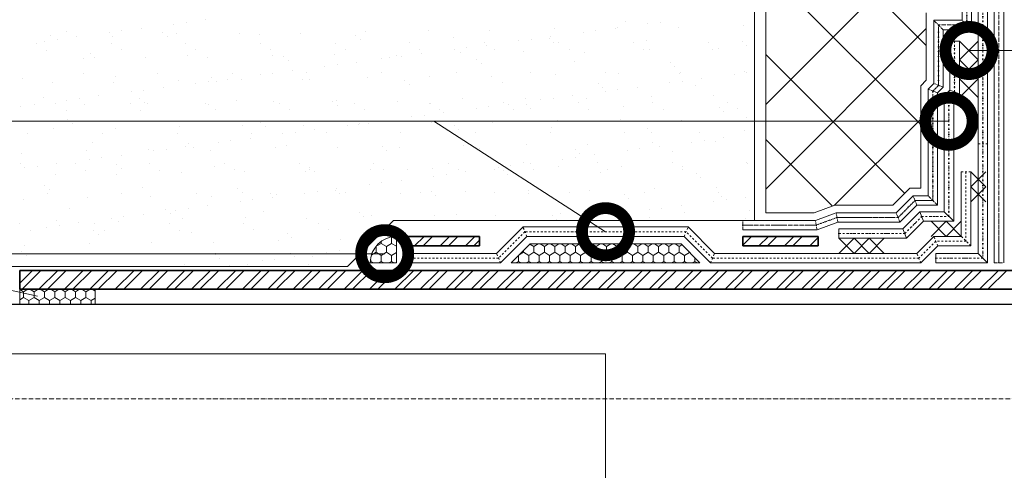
# Model space of a CAD drawing. Header units: millimetres. Extents: x 0 to 21000, y 0 to 14850.
# Tile 7 of 56: x 2638 to 5247, y 3337 to 4530. Entities that reach past the tile are written whole.
import ezdxf

# ---------------------------------------------------------------- set-up
doc = ezdxf.new("R2010")
doc.units = ezdxf.units.MM
for name, pattern in [('ACAD_ISO10W100', [18, 12, -3, 0, -3]), ('пунктирнаяX2', [12.7, 0, -12.7]), ('Штрих-пунктирная', [20, 7.5, -2, 1, -2, 7.5]), ('штриховая 50', [1, 0.5, -0.5])]:
    doc.linetypes.add(name, pattern=pattern)
doc.layers.add('TN-АННОТАЦИИ', color=7, linetype='Continuous', lineweight=20, true_color=0x000000)
doc.layers.add('Штрих Пена Монтажная', color=7, linetype='Continuous', lineweight=15, true_color=0xff7c1c)
for name, color, linetype, lineweight in [('TN-Геотекстиль иглопробивной', 252, 'Штрих-пунктирная', 9), ('TN-ГИДРОИЗОЛЯЦИЯ БИТУМАЯ нижняя', 173, 'Continuous', 9), ('TN-ГИДРОИЗОЛЯЦИЯ УСИЛЕНИЕ', 1, 'Continuous', 9), ('TN-МЕТАЛЛ КОНСТРУКЦИИ', 162, 'Continuous', 35)]:
    doc.layers.add(name, color=color, linetype=linetype, lineweight=lineweight)

msp = doc.modelspace()

# ---------------------------------------------------------------- linework, layer by layer
at = {"color": 7, "lineweight": 15}
for p, q in [((4585.2, 3998.9), (4585.2, 6148.6)), ((3506.3, 3876.4), (3628.8, 3998.9)), ((3628.8, 3998.9), (4585.2, 3998.9)), ((2608.1, 3876.4), (3506.3, 3876.4))]:
    msp.add_line(p, q, dxfattribs=at)
at = {"color": 7, "lineweight": 20}
for p, q in [((4615.2, 4018.9), (4615.2, 6148.6)), ((5040.2, 4548.9), (5040.2, 4369.9)), ((5040.2, 4369.9), (5025.2, 4354.9)), ((5025.2, 4354.9), (5025.2, 4083.9)), ((4996.7, 4083.9), (4951.7, 4038.9)), ((5025.2, 4083.9), (4996.7, 4083.9)), ((4742.8, 4018.9), (4615.2, 4018.9)), ((4797.8, 4038.9), (4742.8, 4018.9)), ((4951.7, 4038.9), (4797.8, 4038.9))]:
    msp.add_line(p, q, dxfattribs=at)
at = {"color": 7, "linetype": 'Continuous', "lineweight": 9, "transparency": 33554559}
for p, q in [((5040.2, 4461.9), (4615.2, 4886.9)), ((4615.2, 4306.2), (5115.2, 4806.2)), ((5025.2, 4252.4), (4615.2, 4662.4)), ((4615.2, 4081.7), (5040.2, 4506.7)), ((4983, 4070.1), (4615.2, 4437.9)), ((4796.3, 4038.3), (5025.2, 4267.2)), ((4791.9, 4036.7), (4615.2, 4213.4))]:
    msp.add_line(p, q, dxfattribs=at)
at = {"color": 7, "linetype": 'Continuous', "lineweight": 9, "transparency": 33554687}
for p, q in [((3046.5, 4518.9), (3046.5, 4518.9)), ((3079.6, 4523.2), (3079.6, 4523.2)), ((3131.2, 4530), (3131.2, 4530)), ((4243.1, 4526.5), (4243.1, 4526.5)), ((4301.6, 4519.7), (4301.6, 4519.7)), ((4334.6, 4524), (4334.6, 4524)), ((4554.9, 4515.4), (4554.9, 4515.4)), ((2720.4, 4487.4), (2720.4, 4487.4)), ((2762.5, 4499.2), (2762.5, 4499.2)), ((2875.6, 4496.4), (2875.6, 4496.4)), ((2908.7, 4500.7), (2908.7, 4500.7)), ((2960.3, 4507.5), (2960.3, 4507.5)), ((3016.6, 4497.1), (3016.6, 4497.1)), ((3054.4, 4492.8), (3054.4, 4492.8)), ((3220.6, 4494.9), (3220.6, 4494.9)), ((3274.5, 4491.5), (3274.5, 4491.5)), ((3383, 4494.2), (3383, 4494.2)), ((3528.6, 4489.3), (3528.6, 4489.3)), ((3554.6, 4500.3), (3554.6, 4500.3)), ((3720.8, 4502.5), (3720.8, 4502.5)), ((3883.2, 4501.7), (3883.2, 4501.7)), ((4054.7, 4507.9), (4054.7, 4507.9)), ((4130.7, 4497.2), (4130.7, 4497.2)), ((4163.7, 4501.5), (4163.7, 4501.5)), ((4215.3, 4508.3), (4215.3, 4508.3)), ((4220.9, 4510), (4220.9, 4510)), ((4383.4, 4509.2), (4383.4, 4509.2)), ((2682.6, 4466.9), (2682.6, 4466.9)), ((2704.7, 4473.9), (2704.7, 4473.9)), ((2737.7, 4478.2), (2737.7, 4478.2)), ((2789.4, 4485), (2789.4, 4485)), ((2880.3, 4467.2), (2880.3, 4467.2)), ((2882.9, 4486.6), (2882.9, 4486.6)), ((3028.3, 4486.3), (3028.3, 4486.3)), ((3078.1, 4467.6), (3078.1, 4467.6)), ((3275.8, 4468), (3275.8, 4468)), ((3473.6, 4468.3), (3473.6, 4468.3)), ((3540.3, 4478.5), (3540.3, 4478.5)), ((3671.3, 4468.7), (3671.3, 4468.7)), ((3786.4, 4483.7), (3786.4, 4483.7)), ((3869.1, 4469), (3869.1, 4469)), ((3873.5, 4463.3), (3873.5, 4463.3)), ((3959.7, 4474.7), (3959.7, 4474.7)), ((3992.8, 4479), (3992.8, 4479)), ((4040.5, 4481.5), (4040.5, 4481.5)), ((4044.4, 4485.8), (4044.4, 4485.8)), ((4052.2, 4470.7), (4052.2, 4470.7)), ((4066.8, 4469.4), (4066.8, 4469.4)), ((4264.6, 4469.8), (4264.6, 4469.8)), ((4298.3, 4475.9), (4298.3, 4475.9)), ((4462.3, 4470.1), (4462.3, 4470.1)), ((4552.4, 4473.7), (4552.4, 4473.7)), ((4564.1, 4462.9), (4564.1, 4462.9)), ((2709.4, 4449.8), (2709.4, 4449.8)), ((2825.7, 4441.3), (2825.7, 4441.3)), ((2907.1, 4450.2), (2907.1, 4450.2)), ((3083.6, 4435.7), (3083.6, 4435.7)), ((3104.9, 4450.5), (3104.9, 4450.5)), ((3302.6, 4450.9), (3302.6, 4450.9)), ((3306.5, 4435.4), (3306.5, 4435.4)), ((3472.7, 4437.5), (3472.7, 4437.5)), ((3500.4, 4451.3), (3500.4, 4451.3)), ((3635.1, 4436.7), (3635.1, 4436.7)), ((3698.1, 4451.6), (3698.1, 4451.6)), ((3702.5, 4440.8), (3702.5, 4440.8)), ((3788.8, 4452.2), (3788.8, 4452.2)), ((3806.6, 4442.9), (3806.6, 4442.9)), ((3821.8, 4456.5), (3821.8, 4456.5)), ((3895.9, 4452), (3895.9, 4452)), ((3972.9, 4445), (3972.9, 4445)), ((4093.6, 4452.3), (4093.6, 4452.3)), ((4135.3, 4444.3), (4135.3, 4444.3)), ((4291.4, 4452.7), (4291.4, 4452.7)), ((4306.8, 4450.4), (4306.8, 4450.4)), ((4473, 4452.6), (4473, 4452.6)), ((4489.1, 4453.1), (4489.1, 4453.1)), ((2806.3, 4427.9), (2806.3, 4427.9)), ((2837.5, 4430.6), (2837.5, 4430.6)), ((2972.5, 4430), (2972.5, 4430)), ((3135, 4429.2), (3135, 4429.2)), ((3337.7, 4433.5), (3337.7, 4433.5)), ((3349.4, 4422.8), (3349.4, 4422.8)), ((3480, 4411.5), (3480, 4411.5)), ((3531.6, 4418.3), (3531.6, 4418.3)), ((3595.5, 4427.9), (3595.5, 4427.9)), ((3617.9, 4429.7), (3617.9, 4429.7)), ((3650.9, 4434), (3650.9, 4434)), ((3849.6, 4425.7), (3849.6, 4425.7)), ((3861.3, 4415), (3861.3, 4415)), ((4107.4, 4420.1), (4107.4, 4420.1)), ((4361.5, 4417.9), (4361.5, 4417.9)), ((2805.8, 4388.4), (2805.8, 4388.4)), ((3003.5, 4388.8), (3003.5, 4388.8)), ((3201.3, 4389.1), (3201.3, 4389.1)), ((3276, 4384.7), (3276, 4384.7)), ((3309.1, 4389), (3309.1, 4389)), ((3360.7, 4395.8), (3360.7, 4395.8)), ((3399, 4389.5), (3399, 4389.5)), ((3446.9, 4407.2), (3446.9, 4407.2)), ((3596.8, 4389.8), (3596.8, 4389.8)), ((3794.5, 4390.2), (3794.5, 4390.2)), ((3992.3, 4390.6), (3992.3, 4390.6)), ((4058.7, 4385.5), (4058.7, 4385.5)), ((4190, 4390.9), (4190, 4390.9)), ((4224.9, 4387.6), (4224.9, 4387.6)), ((4373.2, 4407.2), (4373.2, 4407.2)), ((4387.4, 4386.8), (4387.4, 4386.8)), ((4387.8, 4391.3), (4387.8, 4391.3)), ((4531.1, 4385.5), (4531.1, 4385.5)), ((4558.9, 4393), (4558.9, 4393)), ((4564.1, 4389.8), (4564.1, 4389.8)), ((2646.6, 4374.9), (2646.6, 4374.9)), ((2724.4, 4365.1), (2724.4, 4365.1)), ((2886.9, 4364.3), (2886.9, 4364.3)), ((2892.7, 4380), (2892.7, 4380)), ((3058.4, 4370.5), (3058.4, 4370.5)), ((3105.1, 4362.2), (3105.1, 4362.2)), ((3138.1, 4366.5), (3138.1, 4366.5)), ((3146.8, 4377.8), (3146.8, 4377.8)), ((3158.5, 4367.1), (3158.5, 4367.1)), ((3189.8, 4373.3), (3189.8, 4373.3)), ((3224.6, 4372.6), (3224.6, 4372.6)), ((3387, 4371.8), (3387, 4371.8)), ((3404.6, 4372.2), (3404.6, 4372.2)), ((3558.6, 4378), (3558.6, 4378)), ((3658.7, 4370), (3658.7, 4370)), ((3670.4, 4359.3), (3670.4, 4359.3)), ((3724.8, 4380.1), (3724.8, 4380.1)), ((3887.2, 4379.3), (3887.2, 4379.3)), ((3916.6, 4364.4), (3916.6, 4364.4)), ((4170.6, 4362.2), (4170.6, 4362.2)), ((4360.1, 4363), (4360.1, 4363)), ((4393.2, 4367.3), (4393.2, 4367.3)), ((4444.8, 4374.1), (4444.8, 4374.1)), ((2934.2, 4339.7), (2934.2, 4339.7)), ((2967.2, 4344), (2967.2, 4344)), ((3018.8, 4350.8), (3018.8, 4350.8)), ((4182.4, 4351.5), (4182.4, 4351.5)), ((4189.2, 4340.5), (4189.2, 4340.5)), ((4222.3, 4344.8), (4222.3, 4344.8)), ((4273.9, 4351.6), (4273.9, 4351.6)), ((4428.5, 4356.6), (4428.5, 4356.6)), ((2677, 4305.8), (2677, 4305.8)), ((2701.8, 4324.3), (2701.8, 4324.3)), ((2733.9, 4307.9), (2733.9, 4307.9)), ((2763.2, 4317.2), (2763.2, 4317.2)), ((2796.3, 4321.5), (2796.3, 4321.5)), ((2810.3, 4305.5), (2810.3, 4305.5)), ((2847.9, 4328.3), (2847.9, 4328.3)), ((2931.6, 4308.2), (2931.6, 4308.2)), ((2955.9, 4322.1), (2955.9, 4322.1)), ((2967.6, 4311.3), (2967.6, 4311.3)), ((2976.5, 4307.7), (2976.5, 4307.7)), ((3129.4, 4308.6), (3129.4, 4308.6)), ((3139, 4306.9), (3139, 4306.9)), ((3213.7, 4316.5), (3213.7, 4316.5)), ((3310.5, 4313.1), (3310.5, 4313.1)), ((3327.1, 4308.9), (3327.1, 4308.9)), ((3467.8, 4314.3), (3467.8, 4314.3)), ((3476.7, 4315.2), (3476.7, 4315.2)), ((3524.9, 4309.3), (3524.9, 4309.3)), ((3639.1, 4314.4), (3639.1, 4314.4)), ((3722.6, 4309.7), (3722.6, 4309.7)), ((3725.7, 4308.7), (3725.7, 4308.7)), ((3810.6, 4320.6), (3810.6, 4320.6)), ((3920.4, 4310), (3920.4, 4310)), ((3932, 4306.6), (3932, 4306.6)), ((3976.9, 4322.7), (3976.9, 4322.7)), ((3979.8, 4306.5), (3979.8, 4306.5)), ((4018.3, 4318), (4018.3, 4318)), ((4051.3, 4322.3), (4051.3, 4322.3)), ((4102.9, 4329.1), (4102.9, 4329.1)), ((4118.1, 4310.4), (4118.1, 4310.4)), ((4139.3, 4321.9), (4139.3, 4321.9)), ((4310.8, 4328.1), (4310.8, 4328.1)), ((4315.9, 4310.7), (4315.9, 4310.7)), ((4477, 4330.2), (4477, 4330.2)), ((4513.6, 4311.1), (4513.6, 4311.1)), ((2638.8, 4299.4), (2638.8, 4299.4)), ((2760.7, 4290.8), (2760.7, 4290.8)), ((2958.4, 4291.2), (2958.4, 4291.2)), ((3156.2, 4291.5), (3156.2, 4291.5)), ((3353.9, 4291.9), (3353.9, 4291.9)), ((3479.5, 4303.5), (3479.5, 4303.5)), ((3551.7, 4292.2), (3551.7, 4292.2)), ((3749.4, 4292.6), (3749.4, 4292.6)), ((3761.1, 4284.1), (3761.1, 4284.1)), ((3847.3, 4295.5), (3847.3, 4295.5)), ((3880.4, 4299.8), (3880.4, 4299.8)), ((3947.1, 4293), (3947.1, 4293)), ((3991.5, 4295.8), (3991.5, 4295.8)), ((4144.9, 4293.3), (4144.9, 4293.3)), ((4237.6, 4300.9), (4237.6, 4300.9)), ((4342.6, 4293.7), (4342.6, 4293.7)), ((4491.7, 4298.7), (4491.7, 4298.7)), ((4503.4, 4288), (4503.4, 4288)), ((4540.4, 4294), (4540.4, 4294)), ((2765, 4266.3), (2765, 4266.3)), ((2776.7, 4255.6), (2776.7, 4255.6)), ((3022.8, 4260.7), (3022.8, 4260.7)), ((3276.9, 4258.5), (3276.9, 4258.5)), ((3534.8, 4252.9), (3534.8, 4252.9)), ((3538.5, 4254.8), (3538.5, 4254.8)), ((3562.6, 4255.6), (3562.6, 4255.6)), ((3590.2, 4261.6), (3590.2, 4261.6)), ((3676.4, 4273), (3676.4, 4273)), ((3709.5, 4277.3), (3709.5, 4277.3)), ((3728.8, 4257.8), (3728.8, 4257.8)), ((3891.2, 4257), (3891.2, 4257)), ((4062.7, 4263.2), (4062.7, 4263.2)), ((4228.9, 4265.3), (4228.9, 4265.3)), ((4391.4, 4264.5), (4391.4, 4264.5)), ((4562.9, 4270.7), (4562.9, 4270.7)), ((2659.3, 4229), (2659.3, 4229)), ((2728.4, 4242.7), (2728.4, 4242.7)), ((2857.1, 4229.4), (2857.1, 4229.4)), ((2890.9, 4241.9), (2890.9, 4241.9)), ((3054.8, 4229.8), (3054.8, 4229.8)), ((3062.4, 4248.1), (3062.4, 4248.1)), ((3228.6, 4250.2), (3228.6, 4250.2)), ((3252.6, 4230.1), (3252.6, 4230.1)), ((3288.6, 4247.8), (3288.6, 4247.8)), ((3334.6, 4228), (3334.6, 4228)), ((3367.6, 4232.3), (3367.6, 4232.3)), ((3391, 4249.5), (3391, 4249.5)), ((3419.2, 4239.1), (3419.2, 4239.1)), ((3450.3, 4230.5), (3450.3, 4230.5)), ((3505.5, 4250.5), (3505.5, 4250.5)), ((3648.1, 4230.8), (3648.1, 4230.8)), ((3788.9, 4250.7), (3788.9, 4250.7)), ((3800.6, 4240), (3800.6, 4240)), ((3845.8, 4231.2), (3845.8, 4231.2)), ((4043.5, 4231.6), (4043.5, 4231.6)), ((4046.7, 4245.1), (4046.7, 4245.1)), ((4241.3, 4231.9), (4241.3, 4231.9)), ((4300.8, 4242.9), (4300.8, 4242.9)), ((4312.5, 4232.2), (4312.5, 4232.2)), ((4439, 4232.3), (4439, 4232.3)), ((4558.6, 4237.3), (4558.6, 4237.3)), ((2832, 4205), (2832, 4205)), ((3086.1, 4202.8), (3086.1, 4202.8)), ((3163.6, 4205.5), (3163.6, 4205.5)), ((3196.7, 4209.8), (3196.7, 4209.8)), ((3248.3, 4216.6), (3248.3, 4216.6)), ((3980.9, 4200.3), (3980.9, 4200.3)), ((4314.8, 4205.7), (4314.8, 4205.7)), ((4418.7, 4206.3), (4418.7, 4206.3)), ((4451.7, 4210.6), (4451.7, 4210.6)), ((4481, 4207.9), (4481, 4207.9)), ((4503.4, 4217.4), (4503.4, 4217.4)), ((2642.8, 4177), (2642.8, 4177)), ((2814.3, 4183.2), (2814.3, 4183.2)), ((2980.5, 4185.3), (2980.5, 4185.3)), ((2992.7, 4183), (2992.7, 4183)), ((3025.8, 4187.3), (3025.8, 4187.3)), ((3077.4, 4194.1), (3077.4, 4194.1)), ((3097.8, 4192.1), (3097.8, 4192.1)), ((3143, 4184.5), (3143, 4184.5)), ((3314.5, 4190.7), (3314.5, 4190.7)), ((3343.9, 4197.2), (3343.9, 4197.2)), ((3480.7, 4192.8), (3480.7, 4192.8)), ((3598, 4195), (3598, 4195)), ((3609.7, 4184.3), (3609.7, 4184.3)), ((3643.1, 4192), (3643.1, 4192)), ((3814.6, 4198.2), (3814.6, 4198.2)), ((3855.8, 4189.4), (3855.8, 4189.4)), ((4109.9, 4187.2), (4109.9, 4187.2)), ((4121.6, 4176.5), (4121.6, 4176.5)), ((4143.3, 4199.6), (4143.3, 4199.6)), ((4247.7, 4183.8), (4247.7, 4183.8)), ((4280.8, 4188.1), (4280.8, 4188.1)), ((4332.4, 4194.9), (4332.4, 4194.9)), ((4367.7, 4181.6), (4367.7, 4181.6)), ((2641.1, 4149.3), (2641.1, 4149.3)), ((2735.5, 4149.1), (2735.5, 4149.1)), ((2785.2, 4148.9), (2785.2, 4148.9)), ((2821.8, 4160.4), (2821.8, 4160.4)), ((2854.8, 4164.8), (2854.8, 4164.8)), ((2906.5, 4171.6), (2906.5, 4171.6)), ((2982.9, 4149.2), (2982.9, 4149.2)), ((3180.7, 4149.6), (3180.7, 4149.6)), ((3378.4, 4149.9), (3378.4, 4149.9)), ((3576.2, 4150.3), (3576.2, 4150.3)), ((3773.9, 4150.7), (3773.9, 4150.7)), ((3971.7, 4151), (3971.7, 4151)), ((3990.6, 4149.9), (3990.6, 4149.9)), ((4076.8, 4161.3), (4076.8, 4161.3)), ((4109.9, 4165.6), (4109.9, 4165.6)), ((4161.5, 4172.4), (4161.5, 4172.4)), ((4169.4, 4151.4), (4169.4, 4151.4)), ((4367.2, 4151.7), (4367.2, 4151.7)), ((4564.9, 4152.1), (4564.9, 4152.1)), ((4566.9, 4148.3), (4566.9, 4148.3)), ((2650.9, 4137.9), (2650.9, 4137.9)), ((2683.9, 4142.3), (2683.9, 4142.3)), ((2811.9, 4131.8), (2811.9, 4131.8)), ((2895.2, 4147.1), (2895.2, 4147.1)), ((2906.9, 4136.4), (2906.9, 4136.4)), ((3009.7, 4132.2), (3009.7, 4132.2)), ((3066.4, 4125.8), (3066.4, 4125.8)), ((3153, 4141.5), (3153, 4141.5)), ((3207.4, 4132.5), (3207.4, 4132.5)), ((3232.6, 4127.9), (3232.6, 4127.9)), ((3395, 4127.1), (3395, 4127.1)), ((3405.2, 4132.9), (3405.2, 4132.9)), ((3407.1, 4139.3), (3407.1, 4139.3)), ((3418.8, 4128.6), (3418.8, 4128.6)), ((3566.6, 4133.3), (3566.6, 4133.3)), ((3602.9, 4133.2), (3602.9, 4133.2)), ((3664.9, 4133.7), (3664.9, 4133.7)), ((3732.8, 4135.4), (3732.8, 4135.4)), ((3800.7, 4133.6), (3800.7, 4133.6)), ((3819.6, 4127.4), (3819.6, 4127.4)), ((3895.2, 4134.6), (3895.2, 4134.6)), ((3905.9, 4138.8), (3905.9, 4138.8)), ((3919, 4131.5), (3919, 4131.5)), ((3938.9, 4143.1), (3938.9, 4143.1)), ((3998.4, 4134), (3998.4, 4134)), ((4066.7, 4140.8), (4066.7, 4140.8)), ((4176.9, 4125.9), (4176.9, 4125.9)), ((4196.2, 4134.3), (4196.2, 4134.3)), ((4232.9, 4142.9), (4232.9, 4142.9)), ((4393.9, 4134.7), (4393.9, 4134.7)), ((4395.4, 4142.1), (4395.4, 4142.1)), ((4431, 4123.7), (4431, 4123.7)), ((2732.4, 4120.4), (2732.4, 4120.4)), ((2894.9, 4119.6), (2894.9, 4119.6)), ((3597.1, 4098.1), (3597.1, 4098.1)), ((3648.7, 4104.9), (3648.7, 4104.9)), ((3735, 4116.3), (3735, 4116.3)), ((3768, 4120.6), (3768, 4120.6)), ((3930.7, 4120.8), (3930.7, 4120.8)), ((4442.7, 4113), (4442.7, 4113)), ((2704.3, 4091.3), (2704.3, 4091.3)), ((2710.6, 4070), (2710.6, 4070)), ((2716, 4080.6), (2716, 4080.6)), ((2908.3, 4070.4), (2908.3, 4070.4)), ((2962.1, 4085.7), (2962.1, 4085.7)), ((3106.1, 4070.7), (3106.1, 4070.7)), ((3216.2, 4083.5), (3216.2, 4083.5)), ((3227.9, 4072.8), (3227.9, 4072.8)), ((3303.8, 4071.1), (3303.8, 4071.1)), ((3393.1, 4071.3), (3393.1, 4071.3)), ((3426.2, 4075.6), (3426.2, 4075.6)), ((3474, 4077.9), (3474, 4077.9)), ((3477.8, 4082.4), (3477.8, 4082.4)), ((3484.7, 4070.5), (3484.7, 4070.5)), ((3501.6, 4071.5), (3501.6, 4071.5)), ((3564, 4093.8), (3564, 4093.8)), ((3699.3, 4071.8), (3699.3, 4071.8)), ((3728.1, 4075.7), (3728.1, 4075.7)), ((3818.6, 4075.9), (3818.6, 4075.9)), ((3897.1, 4072.2), (3897.1, 4072.2)), ((3984.9, 4078), (3984.9, 4078)), ((3986, 4070.1), (3986, 4070.1)), ((4094.8, 4072.5), (4094.8, 4072.5)), ((4147.3, 4077.2), (4147.3, 4077.2)), ((4292.6, 4072.9), (4292.6, 4072.9)), ((4318.8, 4083.4), (4318.8, 4083.4)), ((4485, 4085.5), (4485, 4085.5)), ((4490.3, 4073.3), (4490.3, 4073.3)), ((2646.8, 4054.6), (2646.8, 4054.6)), ((2818.3, 4060.8), (2818.3, 4060.8)), ((2984.5, 4062.9), (2984.5, 4062.9)), ((3147, 4062.2), (3147, 4062.2)), ((3222.2, 4048.8), (3222.2, 4048.8)), ((3255.2, 4053.1), (3255.2, 4053.1)), ((3306.9, 4059.9), (3306.9, 4059.9)), ((3318.5, 4068.3), (3318.5, 4068.3)), ((3647.1, 4069.7), (3647.1, 4069.7)), ((3739.8, 4065), (3739.8, 4065)), ((4240.1, 4068), (4240.1, 4068)), ((4251.8, 4057.2), (4251.8, 4057.2)), ((4477.2, 4049.6), (4477.2, 4049.6)), ((4497.9, 4062.3), (4497.9, 4062.3)), ((4510.3, 4053.9), (4510.3, 4053.9)), ((4561.9, 4060.7), (4561.9, 4060.7)), ((2771.2, 4030), (2771.2, 4030)), ((3025.3, 4027.8), (3025.3, 4027.8)), ((3051.3, 4026.2), (3051.3, 4026.2)), ((3084.3, 4030.6), (3084.3, 4030.6)), ((3135.9, 4037.4), (3135.9, 4037.4)), ((3283.2, 4022.2), (3283.2, 4022.2)), ((3537.2, 4020), (3537.2, 4020)), ((4070.7, 4018.4), (4070.7, 4018.4)), ((4236.9, 4020.6), (4236.9, 4020.6)), ((4306.3, 4027.1), (4306.3, 4027.1)), ((4339.3, 4031.4), (4339.3, 4031.4)), ((4391, 4038.2), (4391, 4038.2)), ((4399.4, 4019.8), (4399.4, 4019.8)), ((4570.9, 4026), (4570.9, 4026)), ((2736.4, 3998), (2736.4, 3998)), ((2794.1, 3992.4), (2794.1, 3992.4)), ((2880.3, 4003.7), (2880.3, 4003.7)), ((2898.9, 3997.2), (2898.9, 3997.2)), ((2913.4, 4008.1), (2913.4, 4008.1)), ((2965, 4014.9), (2965, 4014.9)), ((3037, 4017.1), (3037, 4017.1)), ((3070.4, 4003.4), (3070.4, 4003.4)), ((3236.6, 4005.5), (3236.6, 4005.5)), ((3399, 4004.7), (3399, 4004.7)), ((3548.9, 4009.3), (3548.9, 4009.3)), ((3570.6, 4010.9), (3570.6, 4010.9)), ((3736.8, 4013), (3736.8, 4013)), ((3795.1, 4014.4), (3795.1, 4014.4)), ((3899.2, 4012.3), (3899.2, 4012.3)), ((4049.2, 4012.2), (4049.2, 4012.2)), ((4060.9, 4001.5), (4060.9, 4001.5)), ((4135.4, 4004.6), (4135.4, 4004.6)), ((4168.4, 4008.9), (4168.4, 4008.9)), ((4220, 4015.7), (4220, 4015.7)), ((4307, 4006.6), (4307, 4006.6)), ((4561.1, 4004.4), (4561.1, 4004.4)), ((2638.7, 3989.5), (2638.7, 3989.5)), ((2665.5, 3972.4), (2665.5, 3972.4)), ((2709.4, 3981.2), (2709.4, 3981.2)), ((2742.4, 3985.6), (2742.4, 3985.6)), ((2834.4, 3972.1), (2834.4, 3972.1)), ((2836.5, 3989.8), (2836.5, 3989.8)), ((2863.2, 3972.8), (2863.2, 3972.8)), ((3034.2, 3990.2), (3034.2, 3990.2)), ((3061, 3973.1), (3061, 3973.1)), ((3092.3, 3966.5), (3092.3, 3966.5)), ((3231.9, 3990.6), (3231.9, 3990.6)), ((3258.7, 3973.5), (3258.7, 3973.5)), ((3429.7, 3990.9), (3429.7, 3990.9)), ((3456.5, 3973.9), (3456.5, 3973.9)), ((2846.1, 3961.4), (2846.1, 3961.4)), ((2988.5, 3940.6), (2988.5, 3940.6)), ((3151, 3939.8), (3151, 3939.8)), ((3322.5, 3946), (3322.5, 3946)), ((3346.4, 3964.3), (3346.4, 3964.3)), ((3358.1, 3953.6), (3358.1, 3953.6)), ((3488.7, 3948.1), (3488.7, 3948.1)), ((2643.5, 3916.4), (2643.5, 3916.4)), ((2650.8, 3932.3), (2650.8, 3932.3)), ((2822.3, 3938.5), (2822.3, 3938.5)), ((3451.7, 3914.6), (3451.7, 3914.6)), ((3484.7, 3918.9), (3484.7, 3918.9)), ((3536.3, 3925.7), (3536.3, 3925.7)), ((2655.2, 3905.6), (2655.2, 3905.6)), ((2761.9, 3911), (2761.9, 3911)), ((2901.4, 3910.7), (2901.4, 3910.7)), ((2959.6, 3911.4), (2959.6, 3911.4)), ((3155.5, 3908.6), (3155.5, 3908.6)), ((3157.4, 3911.7), (3157.4, 3911.7)), ((3167.2, 3897.8), (3167.2, 3897.8)), ((3280.7, 3892), (3280.7, 3892)), ((3313.8, 3896.4), (3313.8, 3896.4)), ((3355.1, 3912.1), (3355.1, 3912.1)), ((3365.4, 3903.2), (3365.4, 3903.2)), ((3413.3, 3902.9), (3413.3, 3902.9)), ((3074.4, 3881.1), (3074.4, 3881.1)), ((3194.5, 3880.7), (3194.5, 3880.7)), ((3240.6, 3883.2), (3240.6, 3883.2)), ((3403, 3882.4), (3403, 3882.4))]:
    msp.add_line(p, q, dxfattribs=at)
at = {"color": 7}
for p, q in [((5177.7, 4423.9), (5127.7, 4473.9)), ((5177.7, 4473.9), (5127.7, 4423.9)), ((5177.7, 4373.9), (5127.7, 4423.9)), ((5177.7, 4423.9), (5127.7, 4373.9)), ((5177.7, 4373.9), (5127.7, 4323.9)), ((5177.7, 4323.9), (5127.7, 4373.9)), ((5197.7, 4087.6), (5157.7, 4127.6)), ((5197.7, 4127.6), (5157.7, 4087.6)), ((5197.7, 4087.6), (5157.7, 4047.6)), ((5197.7, 4047.6), (5157.7, 4087.6)), ((5092.7, 3996.4), (5052.7, 3956.4)), ((5052.7, 3996.4), (5092.7, 3956.4)), ((5092.7, 3996.4), (5132.7, 3956.4)), ((5132.7, 3996.4), (5092.7, 3956.4)), ((4848.8, 3951.4), (4808.8, 3911.4)), ((4808.8, 3951.4), (4848.8, 3911.4)), ((4888.8, 3951.4), (4848.8, 3911.4)), ((4848.8, 3951.4), (4888.8, 3911.4)), ((4888.8, 3951.4), (4928.8, 3911.4)), ((4928.8, 3951.4), (4888.8, 3911.4))]:
    msp.add_line(p, q, dxfattribs=at)
at = {"color": 7, "lineweight": 30, "ltscale": 3}
msp.add_line((7568.3, 3776.4), (2073.2, 3776.4), dxfattribs=at)
at = {"color": 7, "linetype": 'ACAD_ISO10W100', "lineweight": 9}
msp.add_line((8049.6, 3526.4), (1876.6, 3526.4), dxfattribs=at)
at = {"color": 7, "linetype": 'ByBlock', "const_width": 125}
for points in [[(5168.8, 4448.9, 1), (5137.5, 4448.9, 1)], [(5084.6, 4261.4, 1), (5115.8, 4261.4, 1)], [(4177.1, 3977.3, 1), (4203.3, 3960.4, 1)], [(3589.4, 3910.7, 1), (3620.7, 3910.7, 1)]]:
    msp.add_lwpolyline(points, format="xyb", close=True, dxfattribs=at)
at = {"layer": 'TN-АННОТАЦИИ', "color": 7}
for p, q in [((5153.1, 4448.9), (7163.3, 4448.9)), ((5100.2, 4261.4), (1862.6, 4261.4)), ((3735.1, 4261.4), (1862.6, 4261.4)), ((4190.2, 3968.9), (3735.1, 4261.4)), ((1480.6, 4062.7), (2685, 3798.2)), ((3605.1, 3910.7), (1862.6, 3910.7)), ((4190.2, 3645.7), (1862.6, 3645.7)), ((4190.2, 3141.4), (4190.2, 3645.7))]:
    msp.add_line(p, q, dxfattribs=at)
at = {"layer": 'TN-Геотекстиль иглопробивной', "color": 7, "linetype": 'Continuous'}
for p, q in [((5135.2, 4528.9), (5135.2, 6148.6)), ((5160.2, 4503.9), (5160.2, 6148.6)), ((5220.2, 6148.6), (5220.2, 3886.4)), ((5245.2, 6148.6), (5245.2, 3886.4)), ((5060.2, 4361.7), (5060.2, 4528.9)), ((5060.2, 4528.9), (5135.2, 4528.9)), ((5085.2, 4351.3), (5085.2, 4503.9)), ((5085.2, 4503.9), (5160.2, 4503.9)), ((5045.2, 4346.7), (5060.2, 4361.7)), ((5045.2, 4063.9), (5045.2, 4346.7)), ((5070.2, 4336.3), (5085.2, 4351.3)), ((5070.2, 4038.9), (5070.2, 4336.3)), ((4960, 4018.9), (5005, 4063.9)), ((5005, 4063.9), (5045.2, 4063.9)), ((4746.3, 3998.9), (4801.3, 4018.9)), ((4801.3, 4018.9), (4960, 4018.9)), ((4970.4, 3993.9), (5015.4, 4038.9)), ((5015.4, 4038.9), (5070.2, 4038.9)), ((4553.8, 3998.9), (4746.3, 3998.9)), ((4750.8, 3973.9), (4805.8, 3993.9)), ((4805.8, 3993.9), (4970.4, 3993.9)), ((4553.8, 3973.9), (4750.8, 3973.9))]:
    msp.add_line(p, q, dxfattribs=at)
at = {"layer": 'TN-Геотекстиль иглопробивной', "color": 7, "linetype": 'пунктирнаяX2'}
for p, q in [((5147.7, 4516.4), (5147.7, 6148.6)), ((5072.7, 4356.5), (5072.7, 4516.4)), ((5072.7, 4516.4), (5147.7, 4516.4)), ((5057.7, 4341.5), (5072.7, 4356.5)), ((5057.7, 4051.4), (5057.7, 4341.5)), ((4965.2, 4006.4), (5010.2, 4051.4)), ((5010.2, 4051.4), (5057.7, 4051.4)), ((4748.5, 3986.4), (4803.5, 4006.4)), ((4803.5, 4006.4), (4965.2, 4006.4)), ((4553.8, 3986.4), (4748.5, 3986.4))]:
    msp.add_line(p, q, dxfattribs=at)
at = {"layer": 'TN-Геотекстиль иглопробивной', "color": 7, "linetype": 'Штрих-пунктирная', "ltscale": 0.6}
for p, q in [((5147.7, 4516.4), (5147.7, 6148.6)), ((5232.7, 3886.4), (5232.7, 6148.6)), ((5072.7, 4356.5), (5072.7, 4516.4)), ((5072.7, 4516.4), (5147.7, 4516.4)), ((5057.7, 4341.5), (5072.7, 4356.5)), ((5057.7, 4051.4), (5057.7, 4341.5)), ((4965.2, 4006.4), (5010.2, 4051.4)), ((5010.2, 4051.4), (5057.7, 4051.4)), ((4748.5, 3986.4), (4803.5, 4006.4)), ((4803.5, 4006.4), (4965.2, 4006.4)), ((4553.8, 3986.4), (4748.5, 3986.4))]:
    msp.add_line(p, q, dxfattribs=at)
at = {"layer": 'TN-Геотекстиль иглопробивной', "color": 7}
for p, q in [((5085.2, 4503.9), (5060.2, 4528.9)), ((5160.2, 4503.9), (5135.2, 4528.9)), ((5085.2, 4351.3), (5060.2, 4361.7)), ((5070.2, 4336.3), (5045.2, 4346.7)), ((5015.4, 4038.9), (5005, 4063.9)), ((5070.2, 4038.9), (5045.2, 4063.9)), ((4805.8, 3993.9), (4801.3, 4018.9)), ((4970.4, 3993.9), (4960, 4018.9)), ((4553.8, 3973.9), (4553.8, 3998.9)), ((4750.8, 3973.9), (4746.3, 3998.9))]:
    msp.add_line(p, q, dxfattribs=at)
at = {"layer": 'TN-Геотекстиль иглопробивной', "color": 7, "linetype": 'Штрих-пунктирная'}
msp.add_line((5220.2, 3886.4), (5245.2, 3886.4), dxfattribs=at)
at = {"layer": 'TN-ГИДРОИЗОЛЯЦИЯ БИТУМАЯ нижняя', "color": 7, "linetype": 'Continuous'}
for p, q in [((5177.7, 3911.4), (5177.7, 6148.6)), ((5202.7, 3886.4), (5202.7, 6148.6)), ((5065.2, 3911.4), (5177.7, 3911.4)), ((5065.2, 3886.4), (5202.7, 3886.4))]:
    msp.add_line(p, q, dxfattribs=at)
at = {"layer": 'TN-ГИДРОИЗОЛЯЦИЯ БИТУМАЯ нижняя', "color": 7, "linetype": 'Continuous', "ltscale": 10}
for p, q in [((5177.7, 6148.6), (5177.7, 4201.4)), ((5202.7, 6148.6), (5202.7, 4201.4))]:
    msp.add_line(p, q, dxfattribs=at)
at = {"layer": 'TN-ГИДРОИЗОЛЯЦИЯ БИТУМАЯ нижняя', "color": 7, "linetype": 'пунктирнаяX2'}
for p, q in [((5190.2, 3898.9), (5190.2, 6148.6)), ((5065.2, 3898.9), (5190.2, 3898.9))]:
    msp.add_line(p, q, dxfattribs=at)
at = {"layer": 'TN-ГИДРОИЗОЛЯЦИЯ БИТУМАЯ нижняя', "color": 7, "linetype": 'штриховая 50', "ltscale": 10}
for p, q in [((5190.2, 6148.6), (5190.2, 3898.9)), ((5177.7, 4201.4), (5202.7, 4201.4)), ((5190.2, 3898.9), (5065.2, 3898.9))]:
    msp.add_line(p, q, dxfattribs=at)
at = {"layer": 'TN-ГИДРОИЗОЛЯЦИЯ БИТУМАЯ нижняя', "color": 7}
for p, q in [((5065.2, 3886.4), (5065.2, 3911.4)), ((5202.7, 3886.4), (5177.7, 3911.4))]:
    msp.add_line(p, q, dxfattribs=at)
at = {"layer": 'TN-ГИДРОИЗОЛЯЦИЯ УСИЛЕНИЕ', "color": 7}
for p, q in [((5127.7, 4473.9), (5102.7, 4473.9)), ((5127.7, 4333.7), (5102.7, 4344.1)), ((5112.7, 4318.7), (5087.7, 4329.1)), ((5033, 3996.4), (5022.6, 4021.4)), ((5112.7, 3996.4), (5087.7, 4021.4)), ((4808.8, 3951.4), (4808.8, 3976.4)), ((4988, 3951.4), (4977.6, 3976.4))]:
    msp.add_line(p, q, dxfattribs=at)
at = {"layer": 'TN-ГИДРОИЗОЛЯЦИЯ УСИЛЕНИЕ', "color": 7, "linetype": 'Continuous'}
for p, q in [((5102.7, 4344.1), (5102.7, 4473.9)), ((5127.7, 4333.7), (5127.7, 4473.9)), ((5087.7, 4329.1), (5102.7, 4344.1)), ((5112.7, 4318.7), (5127.7, 4333.7)), ((5087.7, 4021.4), (5087.7, 4329.1)), ((5112.7, 3996.4), (5112.7, 4318.7)), ((4977.6, 3976.4), (5022.6, 4021.4)), ((5022.6, 4021.4), (5087.7, 4021.4)), ((4988, 3951.4), (5033, 3996.4)), ((5033, 3996.4), (5112.7, 3996.4)), ((4808.8, 3976.4), (4977.6, 3976.4)), ((4808.8, 3951.4), (4988, 3951.4))]:
    msp.add_line(p, q, dxfattribs=at)
at = {"layer": 'TN-ГИДРОИЗОЛЯЦИЯ УСИЛЕНИЕ', "color": 7, "linetype": 'пунктирнаяX2'}
for p, q in [((5115.2, 4338.9), (5115.2, 4473.9)), ((5100.2, 4323.9), (5115.2, 4338.9)), ((5100.2, 4008.9), (5100.2, 4323.9)), ((4982.8, 3963.9), (5027.8, 4008.9)), ((5027.8, 4008.9), (5100.2, 4008.9)), ((4808.8, 3963.9), (4982.8, 3963.9))]:
    msp.add_line(p, q, dxfattribs=at)
at = {"layer": 'TN-ГИДРОИЗОЛЯЦИЯ УСИЛЕНИЕ', "color": 7, "linetype": 'штриховая 50', "ltscale": 10}
for p, q in [((5115.2, 4338.9), (5115.2, 4473.9)), ((5100.2, 4323.9), (5115.2, 4338.9)), ((5100.2, 4008.9), (5100.2, 4323.9)), ((5157.7, 4127.6), (5132.7, 4127.6)), ((5145.2, 4127.6), (5145.2, 3943.9)), ((4982.8, 3963.9), (5027.8, 4008.9)), ((5027.8, 4008.9), (5100.2, 4008.9)), ((3976.7, 3968.9), (3906.7, 3898.9)), ((3981.9, 3956.4), (3971.6, 3981.4)), ((4403.7, 3968.9), (3976.7, 3968.9)), ((4398.5, 3956.4), (4408.8, 3981.4)), ((4473.7, 3898.9), (4403.7, 3968.9)), ((4808.8, 3963.9), (4982.8, 3963.9)), ((5065.2, 3943.9), (5020.2, 3898.9)), ((5070.4, 3931.4), (5060, 3956.4)), ((5145.2, 3943.9), (5065.2, 3943.9)), ((5157.7, 3931.4), (5132.7, 3956.4)), ((3656.7, 3886.4), (3656.7, 3911.4)), ((3906.7, 3898.9), (3656.7, 3898.9)), ((3911.9, 3886.4), (3901.6, 3911.4)), ((4468.5, 3886.4), (4478.8, 3911.4)), ((5020.2, 3898.9), (4473.7, 3898.9)), ((5025.4, 3886.4), (5015, 3911.4))]:
    msp.add_line(p, q, dxfattribs=at)
at = {"layer": 'TN-ГИДРОИЗОЛЯЦИЯ УСИЛЕНИЕ', "color": 7, "linetype": 'Continuous', "ltscale": 10}
for p, q in [((5132.7, 3956.4), (5132.7, 4127.6)), ((5157.7, 3931.4), (5157.7, 4127.6)), ((3901.6, 3911.4), (3971.6, 3981.4)), ((3971.6, 3981.4), (4408.8, 3981.4)), ((4408.8, 3981.4), (4478.8, 3911.4)), ((3911.9, 3886.4), (3981.9, 3956.4)), ((3981.9, 3956.4), (4398.5, 3956.4)), ((4398.5, 3956.4), (4468.5, 3886.4)), ((5015, 3911.4), (5060, 3956.4)), ((5060, 3956.4), (5132.7, 3956.4)), ((5025.4, 3886.4), (5070.4, 3931.4)), ((5070.4, 3931.4), (5157.7, 3931.4)), ((3656.7, 3911.4), (3901.6, 3911.4)), ((4478.8, 3911.4), (5015, 3911.4)), ((3656.7, 3886.4), (3911.9, 3886.4)), ((4468.5, 3886.4), (5025.4, 3886.4))]:
    msp.add_line(p, q, dxfattribs=at)
at = {"layer": 'TN-ГИДРОИЗОЛЯЦИЯ УСИЛЕНИЕ', "color": 7, "linetype": 'пунктирнаяX2', "ltscale": 10}
for p, q in [((5145.2, 3943.9), (5145.2, 4127.6)), ((3906.7, 3898.9), (3976.7, 3968.9)), ((3976.7, 3968.9), (4403.7, 3968.9)), ((4403.7, 3968.9), (4473.7, 3898.9)), ((5020.2, 3898.9), (5065.2, 3943.9)), ((5065.2, 3943.9), (5145.2, 3943.9)), ((3656.7, 3898.9), (3906.7, 3898.9)), ((4473.7, 3898.9), (5020.2, 3898.9))]:
    msp.add_line(p, q, dxfattribs=at)
at = {"layer": 'TN-МЕТАЛЛ КОНСТРУКЦИИ', "color": 7}
for p, q in [((3656.7, 3956.4), (3656.7, 3956.4)), ((3656.7, 3956.4), (3856.7, 3956.4)), ((3656.7, 3931.4), (3656.7, 3956.4)), ((3856.7, 3956.4), (3856.7, 3931.4)), ((4553.8, 3956.4), (4753.8, 3956.4)), ((4553.8, 3931.4), (4553.8, 3956.4)), ((4753.8, 3956.4), (4753.8, 3931.4)), ((3856.7, 3931.4), (3656.7, 3931.4)), ((4753.8, 3931.4), (4553.8, 3931.4)), ((6890.2, 3866.4), (2638.1, 3866.4)), ((2638.1, 3866.4), (2638.1, 3816.4)), ((2638.1, 3816.4), (6890.2, 3816.4))]:
    msp.add_line(p, q, dxfattribs=at)
at = {"layer": 'TN-МЕТАЛЛ КОНСТРУКЦИИ', "color": 7, "linetype": 'Continuous', "lineweight": 20, "transparency": 33554687}
for p, q in [((3656.7, 3948.6), (3664.5, 3956.4)), ((3684.4, 3931.4), (3709.4, 3956.4)), ((3706.9, 3931.4), (3731.9, 3956.4)), ((3751.8, 3931.4), (3776.8, 3956.4)), ((3774.2, 3931.4), (3799.2, 3956.4)), ((3819.1, 3931.4), (3844.1, 3956.4)), ((3841.6, 3931.4), (3856.7, 3946.5)), ((4553.8, 3955.8), (4554.5, 3956.4)), ((4553.8, 3933.3), (4576.9, 3956.4)), ((4596.8, 3931.4), (4621.8, 3956.4)), ((4619.3, 3931.4), (4644.3, 3956.4)), ((4664.2, 3931.4), (4689.2, 3956.4)), ((4686.6, 3931.4), (4711.6, 3956.4)), ((4731.5, 3931.4), (4753.8, 3953.7)), ((2638.1, 3832.7), (2671.7, 3866.4)), ((2644.1, 3816.4), (2694.1, 3866.4)), ((2689, 3816.4), (2739, 3866.4)), ((2711.5, 3816.4), (2761.5, 3866.4)), ((2756.4, 3816.4), (2806.4, 3866.4)), ((2778.8, 3816.4), (2828.8, 3866.4)), ((2823.7, 3816.4), (2873.7, 3866.4)), ((2846.2, 3816.4), (2896.2, 3866.4)), ((2891.1, 3816.4), (2941.1, 3866.4)), ((2913.5, 3816.4), (2963.5, 3866.4)), ((2958.4, 3816.4), (3008.4, 3866.4)), ((2980.9, 3816.4), (3030.9, 3866.4)), ((3025.8, 3816.4), (3075.8, 3866.4)), ((3048.2, 3816.4), (3098.2, 3866.4)), ((3093.2, 3816.4), (3143.2, 3866.4)), ((3115.6, 3816.4), (3165.6, 3866.4)), ((3160.5, 3816.4), (3210.5, 3866.4)), ((3183, 3816.4), (3233, 3866.4)), ((3227.9, 3816.4), (3277.9, 3866.4)), ((3250.3, 3816.4), (3300.3, 3866.4)), ((3295.2, 3816.4), (3345.2, 3866.4)), ((3317.7, 3816.4), (3367.7, 3866.4)), ((3362.6, 3816.4), (3412.6, 3866.4)), ((3385, 3816.4), (3435, 3866.4)), ((3429.9, 3816.4), (3479.9, 3866.4)), ((3452.4, 3816.4), (3502.4, 3866.4)), ((3497.3, 3816.4), (3547.3, 3866.4)), ((3519.7, 3816.4), (3569.7, 3866.4)), ((3564.6, 3816.4), (3614.6, 3866.4)), ((3587.1, 3816.4), (3637.1, 3866.4)), ((3632, 3816.4), (3682, 3866.4)), ((3654.4, 3816.4), (3704.4, 3866.4)), ((3699.3, 3816.4), (3749.3, 3866.4)), ((3721.8, 3816.4), (3771.8, 3866.4)), ((3766.7, 3816.4), (3816.7, 3866.4)), ((3789.1, 3816.4), (3839.1, 3866.4)), ((3834, 3816.4), (3884, 3866.4)), ((3856.5, 3816.4), (3906.5, 3866.4)), ((3901.4, 3816.4), (3951.4, 3866.4)), ((3923.8, 3816.4), (3973.8, 3866.4)), ((3968.7, 3816.4), (4018.7, 3866.4)), ((3991.2, 3816.4), (4041.2, 3866.4)), ((4036.1, 3816.4), (4086.1, 3866.4)), ((4058.5, 3816.4), (4108.5, 3866.4)), ((4103.4, 3816.4), (4153.4, 3866.4)), ((4125.9, 3816.4), (4175.9, 3866.4)), ((4170.8, 3816.4), (4220.8, 3866.4)), ((4193.2, 3816.4), (4243.2, 3866.4)), ((4238.1, 3816.4), (4288.1, 3866.4)), ((4260.6, 3816.4), (4310.6, 3866.4)), ((4305.5, 3816.4), (4355.5, 3866.4)), ((4327.9, 3816.4), (4377.9, 3866.4)), ((4372.8, 3816.4), (4422.8, 3866.4)), ((4395.3, 3816.4), (4445.3, 3866.4)), ((4440.2, 3816.4), (4490.2, 3866.4)), ((4462.6, 3816.4), (4512.6, 3866.4)), ((4507.5, 3816.4), (4557.5, 3866.4)), ((4530, 3816.4), (4580, 3866.4)), ((4574.9, 3816.4), (4624.9, 3866.4)), ((4597.3, 3816.4), (4647.3, 3866.4)), ((4642.2, 3816.4), (4692.2, 3866.4)), ((4664.7, 3816.4), (4714.7, 3866.4)), ((4709.6, 3816.4), (4759.6, 3866.4)), ((4732, 3816.4), (4782, 3866.4)), ((4776.9, 3816.4), (4826.9, 3866.4)), ((4799.4, 3816.4), (4849.4, 3866.4)), ((4844.3, 3816.4), (4894.3, 3866.4)), ((4866.8, 3816.4), (4916.8, 3866.4)), ((4911.7, 3816.4), (4961.7, 3866.4)), ((4934.1, 3816.4), (4984.1, 3866.4)), ((4979, 3816.4), (5029, 3866.4)), ((5001.5, 3816.4), (5051.5, 3866.4)), ((5046.4, 3816.4), (5096.4, 3866.4)), ((5068.8, 3816.4), (5118.8, 3866.4)), ((5113.7, 3816.4), (5163.7, 3866.4)), ((5136.2, 3816.4), (5186.2, 3866.4)), ((5181.1, 3816.4), (5231.1, 3866.4)), ((5203.5, 3816.4), (5253.5, 3866.4))]:
    msp.add_line(p, q, dxfattribs=at)
at = {"layer": 'Штрих Пена Монтажная', "color": 7, "linetype": 'Continuous'}
for p, q in [((3595.8, 3938.1), (3595.8, 3941.6)), ((3623.3, 3938.1), (3623.3, 3953.7)), ((3582.1, 3914.3), (3571, 3907.8)), ((3582.1, 3914.3), (3582.1, 3928.2)), ((3595.8, 3906.3), (3582.1, 3914.3)), ((3595.8, 3938.1), (3584.2, 3931.3)), ((3609.6, 3930.1), (3595.8, 3938.1)), ((3609.6, 3914.3), (3595.8, 3906.3)), ((3623.3, 3938.1), (3609.6, 3930.1)), ((3609.6, 3914.3), (3609.6, 3930.1)), ((3623.3, 3906.3), (3609.6, 3914.3)), ((3636.7, 3930.3), (3623.3, 3938.1)), ((3636.7, 3914), (3623.3, 3906.3)), ((3973.1, 3914.3), (3961.2, 3907.4)), ((3973.1, 3914.3), (3973.1, 3919.3)), ((3986.9, 3906.3), (3973.1, 3914.3)), ((4000.6, 3914.3), (3986.9, 3906.3)), ((4000.6, 3930.1), (3990, 3936.2)), ((4011.4, 3936.4), (4000.6, 3930.1)), ((4000.6, 3914.3), (4000.6, 3930.1)), ((4014.4, 3906.3), (4000.6, 3914.3)), ((4028.1, 3914.3), (4014.4, 3906.3)), ((4028.1, 3930.1), (4017.3, 3936.4)), ((4038.9, 3936.4), (4028.1, 3930.1)), ((4028.1, 3914.3), (4028.1, 3930.1)), ((4041.9, 3906.3), (4028.1, 3914.3)), ((4055.6, 3914.3), (4041.9, 3906.3)), ((4055.6, 3930.1), (4044.8, 3936.4)), ((4066.4, 3936.4), (4055.6, 3930.1)), ((4055.6, 3914.3), (4055.6, 3930.1)), ((4069.4, 3906.3), (4055.6, 3914.3)), ((4083.1, 3914.3), (4069.4, 3906.3)), ((4083.1, 3930.1), (4072.3, 3936.4)), ((4093.9, 3936.4), (4083.1, 3930.1)), ((4083.1, 3914.3), (4083.1, 3930.1)), ((4096.9, 3906.3), (4083.1, 3914.3)), ((4110.6, 3914.3), (4096.9, 3906.3)), ((4110.6, 3930.1), (4099.8, 3936.4)), ((4121.4, 3936.4), (4110.6, 3930.1)), ((4110.6, 3914.3), (4110.6, 3930.1)), ((4124.3, 3906.3), (4110.6, 3914.3)), ((4138.1, 3914.3), (4124.3, 3906.3)), ((4138.1, 3930.1), (4127.3, 3936.4)), ((4148.9, 3936.4), (4138.1, 3930.1)), ((4138.1, 3914.3), (4138.1, 3930.1)), ((4151.8, 3906.3), (4138.1, 3914.3)), ((4165.6, 3914.3), (4151.8, 3906.3)), ((4165.6, 3930.1), (4154.8, 3936.4)), ((4176.4, 3936.4), (4165.6, 3930.1)), ((4165.6, 3914.3), (4165.6, 3930.1)), ((4179.3, 3906.3), (4165.6, 3914.3)), ((4193.1, 3914.3), (4179.3, 3906.3)), ((4193.1, 3930.1), (4182.3, 3936.4)), ((4203.9, 3936.4), (4193.1, 3930.1)), ((4193.1, 3914.3), (4193.1, 3930.1)), ((4206.8, 3906.3), (4193.1, 3914.3)), ((4220.6, 3914.3), (4206.8, 3906.3)), ((4220.6, 3930.1), (4209.8, 3936.4)), ((4231.4, 3936.4), (4220.6, 3930.1)), ((4220.6, 3914.3), (4220.6, 3930.1)), ((4234.3, 3906.3), (4220.6, 3914.3)), ((4248.1, 3914.3), (4234.3, 3906.3)), ((4248.1, 3930.1), (4237.3, 3936.4)), ((4258.9, 3936.4), (4248.1, 3930.1)), ((4248.1, 3914.3), (4248.1, 3930.1)), ((4261.8, 3906.3), (4248.1, 3914.3)), ((4275.6, 3914.3), (4261.8, 3906.3)), ((4275.6, 3930.1), (4264.8, 3936.4)), ((4286.4, 3936.4), (4275.6, 3930.1)), ((4275.6, 3914.3), (4275.6, 3930.1)), ((4289.3, 3906.3), (4275.6, 3914.3)), ((4303.1, 3914.3), (4289.3, 3906.3)), ((4303.1, 3930.1), (4292.3, 3936.4)), ((4313.9, 3936.4), (4303.1, 3930.1)), ((4303.1, 3914.3), (4303.1, 3930.1)), ((4316.8, 3906.3), (4303.1, 3914.3)), ((4330.6, 3914.3), (4316.8, 3906.3)), ((4330.6, 3930.1), (4319.7, 3936.4)), ((4341.4, 3936.4), (4330.6, 3930.1)), ((4330.6, 3914.3), (4330.6, 3930.1)), ((4344.3, 3906.3), (4330.6, 3914.3)), ((4358.1, 3914.3), (4344.3, 3906.3)), ((4358.1, 3930.1), (4347.2, 3936.4)), ((4368.9, 3936.4), (4358.1, 3930.1)), ((4358.1, 3914.3), (4358.1, 3930.1)), ((4371.8, 3906.3), (4358.1, 3914.3)), ((4385.6, 3914.3), (4371.8, 3906.3)), ((4385.6, 3930.1), (4374.7, 3936.4)), ((4392.5, 3934.1), (4385.6, 3930.1)), ((4385.6, 3914.3), (4385.6, 3930.1)), ((4399.3, 3906.3), (4385.6, 3914.3)), ((4412.6, 3914), (4399.3, 3906.3)), ((3568.4, 3890.4), (3567.4, 3889.9)), ((3568.4, 3890.4), (3568.4, 3894.5)), ((3575.4, 3886.4), (3568.4, 3890.4)), ((3595.8, 3890.4), (3588.8, 3886.4)), ((3595.8, 3890.4), (3595.8, 3906.3)), ((3602.9, 3886.4), (3595.8, 3890.4)), ((3623.3, 3890.4), (3616.3, 3886.4)), ((3623.3, 3890.4), (3623.3, 3906.3)), ((3630.4, 3886.4), (3623.3, 3890.4)), ((3959.4, 3890.4), (3952.3, 3886.4)), ((3959.4, 3890.4), (3959.4, 3905.6)), ((3966.4, 3886.4), (3959.4, 3890.4)), ((3986.9, 3890.4), (3979.8, 3886.4)), ((3986.9, 3890.4), (3986.9, 3906.3)), ((3993.9, 3886.4), (3986.9, 3890.4)), ((4014.4, 3890.4), (4007.3, 3886.4)), ((4014.4, 3890.4), (4014.4, 3906.3)), ((4021.4, 3886.4), (4014.4, 3890.4)), ((4041.9, 3890.4), (4034.8, 3886.4)), ((4041.9, 3890.4), (4041.9, 3906.3)), ((4048.9, 3886.4), (4041.9, 3890.4)), ((4069.4, 3890.4), (4062.3, 3886.4)), ((4069.4, 3890.4), (4069.4, 3906.3)), ((4076.4, 3886.4), (4069.4, 3890.4)), ((4096.9, 3890.4), (4089.8, 3886.4)), ((4096.9, 3890.4), (4096.9, 3906.3)), ((4103.9, 3886.4), (4096.9, 3890.4)), ((4124.3, 3890.4), (4117.3, 3886.4)), ((4124.3, 3890.4), (4124.3, 3906.3)), ((4131.4, 3886.4), (4124.3, 3890.4)), ((4151.8, 3890.4), (4144.8, 3886.4)), ((4151.8, 3890.4), (4151.8, 3906.3)), ((4158.9, 3886.4), (4151.8, 3890.4)), ((4179.3, 3890.4), (4172.3, 3886.4)), ((4179.3, 3890.4), (4179.3, 3906.3)), ((4186.4, 3886.4), (4179.3, 3890.4)), ((4206.8, 3890.4), (4199.8, 3886.4)), ((4206.8, 3890.4), (4206.8, 3906.3)), ((4213.9, 3886.4), (4206.8, 3890.4)), ((4234.3, 3890.4), (4227.3, 3886.4)), ((4234.3, 3890.4), (4234.3, 3906.3)), ((4241.4, 3886.4), (4234.3, 3890.4)), ((4261.8, 3890.4), (4254.8, 3886.4)), ((4261.8, 3890.4), (4261.8, 3906.3)), ((4268.9, 3886.4), (4261.8, 3890.4)), ((4289.3, 3890.4), (4282.3, 3886.4)), ((4289.3, 3890.4), (4289.3, 3906.3)), ((4296.4, 3886.4), (4289.3, 3890.4)), ((4316.8, 3890.4), (4309.8, 3886.4)), ((4316.8, 3890.4), (4316.8, 3906.3)), ((4323.9, 3886.4), (4316.8, 3890.4)), ((4344.3, 3890.4), (4337.3, 3886.4)), ((4344.3, 3890.4), (4344.3, 3906.3)), ((4351.4, 3886.4), (4344.3, 3890.4)), ((4371.8, 3890.4), (4364.8, 3886.4)), ((4371.8, 3890.4), (4371.8, 3906.3)), ((4378.9, 3886.4), (4371.8, 3890.4)), ((4399.3, 3890.4), (4392.3, 3886.4)), ((4399.3, 3890.4), (4399.3, 3906.3)), ((4406.4, 3886.4), (4399.3, 3890.4)), ((4426.8, 3890.4), (4419.8, 3886.4)), ((4426.8, 3890.4), (4426.8, 3899.8)), ((4433.8, 3886.4), (4426.8, 3890.4)), ((2648.5, 3810.1), (2638.1, 3816.1)), ((2659.3, 3816.4), (2648.5, 3810.1)), ((2648.5, 3794.3), (2648.5, 3810.1)), ((2676, 3810.1), (2665.1, 3816.4)), ((2686.8, 3816.4), (2676, 3810.1)), ((2676, 3794.3), (2676, 3810.1)), ((2703.5, 3810.1), (2692.6, 3816.4)), ((2714.3, 3816.4), (2703.5, 3810.1)), ((2703.5, 3794.3), (2703.5, 3810.1)), ((2731, 3810.1), (2720.1, 3816.4)), ((2741.8, 3816.4), (2731, 3810.1)), ((2731, 3794.3), (2731, 3810.1)), ((2758.5, 3810.1), (2747.6, 3816.4)), ((2769.3, 3816.4), (2758.5, 3810.1)), ((2758.5, 3794.3), (2758.5, 3810.1)), ((2786, 3810.1), (2775.1, 3816.4)), ((2796.8, 3816.4), (2786, 3810.1)), ((2786, 3794.3), (2786, 3810.1)), ((2813.5, 3810.1), (2802.6, 3816.4)), ((2824.3, 3816.4), (2813.5, 3810.1)), ((2813.5, 3794.3), (2813.5, 3810.1)), ((2838.1, 3811.8), (2830.1, 3816.4)), ((2648.5, 3794.3), (2638.1, 3788.2)), ((2662.2, 3786.3), (2648.5, 3794.3)), ((2676, 3794.3), (2662.2, 3786.3)), ((2662.2, 3776.4), (2662.2, 3786.3)), ((2689.7, 3786.3), (2676, 3794.3)), ((2703.5, 3794.3), (2689.7, 3786.3)), ((2689.7, 3776.4), (2689.7, 3786.3)), ((2717.2, 3786.3), (2703.5, 3794.3)), ((2731, 3794.3), (2717.2, 3786.3)), ((2717.2, 3776.4), (2717.2, 3786.3)), ((2744.7, 3786.3), (2731, 3794.3)), ((2758.5, 3794.3), (2744.7, 3786.3)), ((2744.7, 3776.4), (2744.7, 3786.3)), ((2772.2, 3786.3), (2758.5, 3794.3)), ((2786, 3794.3), (2772.2, 3786.3)), ((2772.2, 3776.4), (2772.2, 3786.3)), ((2799.7, 3786.3), (2786, 3794.3)), ((2813.5, 3794.3), (2799.7, 3786.3)), ((2799.7, 3776.4), (2799.7, 3786.3)), ((2827.2, 3786.3), (2813.5, 3794.3)), ((2838.1, 3792.6), (2827.2, 3786.3)), ((2827.2, 3776.4), (2827.2, 3786.3))]:
    msp.add_line(p, q, dxfattribs=at)
at = {"layer": 'Штрих Пена Монтажная', "color": 7}
for p, q in [((3636.7, 3956.4), (3636.7, 3886.4)), ((3940.2, 3886.4), (3990.2, 3936.4)), ((3990.2, 3936.4), (4390.2, 3936.4)), ((4390.2, 3936.4), (4440.2, 3886.4)), ((3636.7, 3886.4), (3566.7, 3886.4)), ((4440.2, 3886.4), (3940.2, 3886.4)), ((2638.1, 3776.4), (2638.1, 3816.4)), ((2638.1, 3816.4), (2838.1, 3816.4)), ((2838.1, 3816.4), (2838.1, 3776.4)), ((2838.1, 3776.4), (2638.1, 3776.4))]:
    msp.add_line(p, q, dxfattribs=at)
msp.add_arc((3636.7, 3886.4), 70, 90, 180, dxfattribs=at)

doc.saveas('drawing.dxf')
